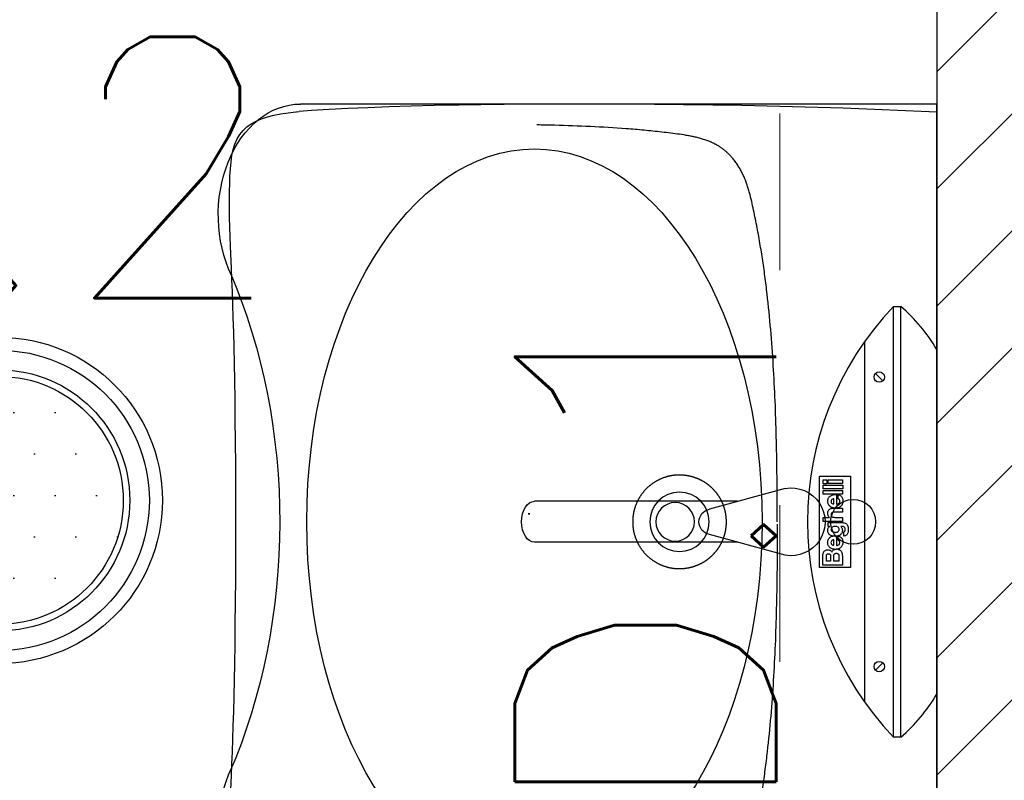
# Model space of a CAD drawing. Header units: millimetres. Extents: x 22250 to 51280, y -5012 to 7692.
# Tile 87 of 183: x 39670 to 39745, y 2681 to 2739. Entities that reach past the tile are written whole.
import ezdxf
from ezdxf.enums import TextEntityAlignment as Align

# ---------------------------------------------------------------- set-up
doc = ezdxf.new("R2010")
doc.units = ezdxf.units.MM
doc.linetypes.add('ACAD_ISO03W100', pattern=[30, 12, -18])
for name, color, linetype in [('_BI_LOGO', 140, 'Continuous'), ('_BI_OSW_OPIS', 140, 'Continuous'), ('_BI_OSW_OPRAWY', 140, 'Continuous'), ('E_podklad', 252, 'Continuous')]:
    doc.layers.add(name, color=color, linetype=linetype)
doc.layers.add('A_OPISY', color=40, linetype='Continuous', lineweight=9)
doc.styles.add('romans', font='romans.shx')

# ---------------------------------------------------------------- blocks, each defined once
blk = doc.blocks.new('umywalka NP')
for p, q in [((49.486, 65), (0, 65)), ((0, 65), (0, 0)), ((11.784, 35.1), (17.663, 33.485)), ((15.464, 34.089), (31.284, 34.089)), ((11.784, 29.9), (17.663, 31.515)), ((31.65, 31.872), (31.65, 31.875)), ((31.65, 31.875), (31.756, 31.875)), ((31.756, 31.872), (31.65, 31.872)), ((31.756, 31.875), (31.756, 31.872)), ((15.491, 30.9), (31.284, 30.9)), ((0, 0), (49.486, 0)), ((49.783, 0.604), (49.581, 0.584))]:
    blk.add_line(p, q)
blk.add_lwpolyline([(35.912, 64.947, 0.001984), (32.284, 64.99), (24.221, 64.999), (15.155, 64.895), (7.268, 64.683), (0, 64.365), (0, 32.5), (0, 0.635), (7.268, 0.318), (15.155, 0.106), (24.221, 0.002), (32.284, 0.01, 0.001984), (35.912, 0.054)], format="xyb")
for points in [[(35.913, 64.947), (37.168, 64.925), (39.079, 64.883), (40.873, 64.835), (42.593, 64.779), (44.233, 64.716), (45.786, 64.648), (47.248, 64.574), (48.616, 64.494), (49.581, 64.417)], [(49.783, 64.397), (49.581, 64.417)], [(49.783, 64.397), (49.849, 64.391), (50.442, 64.321), (51.005, 64.236), (51.539, 64.136), (52.039, 64.012), (52.503, 63.858), (52.926, 63.673), (53.305, 63.461), (53.638, 63.221), (53.929, 62.949), (54.184, 62.639), (54.403, 62.286), (54.58, 61.891), (54.711, 61.459), (54.804, 60.992), (54.872, 60.495), (54.923, 59.966), (54.958, 59.403), (54.981, 58.809), (54.996, 58.188), (55.001, 57.54), (54.998, 56.866), (54.986, 56.167), (54.967, 55.443), (54.941, 54.691), (54.909, 53.908), (54.838, 52.237), (54.802, 51.342), (54.767, 50.401), (54.733, 49.411), (54.7, 48.366), (54.669, 47.26), (54.639, 46.084), (54.611, 44.83), (54.585, 43.486), (54.562, 42.04), (54.542, 40.474), (54.525, 38.766), (54.512, 36.889), (54.504, 34.805), (54.501, 32.5), (54.504, 30.196), (54.512, 28.112), (54.525, 26.235), (54.542, 24.527), (54.562, 22.961), (54.585, 21.515), (54.611, 20.171), (54.639, 18.917), (54.669, 17.741), (54.7, 16.635), (54.733, 15.589), (54.767, 14.6), (54.802, 13.659), (54.838, 12.764), (54.909, 11.093), (54.941, 10.31), (54.967, 9.558), (54.986, 8.834), (54.998, 8.135), (55.001, 7.461), (54.996, 6.813), (54.981, 6.192), (54.958, 5.598), (54.923, 5.035), (54.872, 4.506), (54.804, 4.009), (54.711, 3.542), (54.58, 3.11), (54.403, 2.715), (54.184, 2.362), (53.929, 2.052), (53.638, 1.78), (53.305, 1.54), (52.926, 1.328), (52.503, 1.143), (52.039, 0.989), (51.539, 0.865), (51.005, 0.764), (50.442, 0.68), (49.849, 0.61), (49.783, 0.604)], [(12.401, 32.669), (12.402, 33.365), (12.404, 34.06), (12.405, 34.408), (12.407, 34.756), (12.409, 35.104), (12.412, 35.452), (12.415, 35.8), (12.418, 36.148), (12.422, 36.496), (12.427, 36.844), (12.431, 37.192), (12.437, 37.54), (12.443, 37.888), (12.449, 38.236), (12.456, 38.584), (12.464, 38.932), (12.472, 39.279), (12.481, 39.627), (12.49, 39.975), (12.5, 40.323), (12.511, 40.671), (12.523, 41.018), (12.535, 41.366), (12.548, 41.714), (12.562, 42.062), (12.577, 42.409), (12.592, 42.757), (12.609, 43.105), (12.626, 43.452), (12.644, 43.8), (12.663, 44.147), (12.683, 44.494), (12.704, 44.842), (12.726, 45.189), (12.749, 45.536), (12.772, 45.883), (12.797, 46.23), (12.823, 46.577), (12.85, 46.924), (12.878, 47.271), (12.907, 47.618), (12.938, 47.965), (12.969, 48.311), (13.002, 48.658), (13.036, 49.004), (13.071, 49.35), (13.108, 49.696), (13.145, 50.042), (13.185, 50.388), (13.205, 50.561), (13.225, 50.733), (13.246, 50.906), (13.267, 51.079), (13.289, 51.251), (13.311, 51.424), (13.333, 51.597), (13.356, 51.769), (13.379, 51.941), (13.403, 52.114), (13.427, 52.286), (13.451, 52.458), (13.476, 52.631), (13.501, 52.803), (13.527, 52.975), (13.553, 53.147), (13.579, 53.319), (13.606, 53.491), (13.633, 53.663), (13.661, 53.834), (13.689, 54.006), (13.717, 54.178), (13.746, 54.349), (13.776, 54.521), (13.806, 54.692), (13.836, 54.863), (13.867, 55.035), (13.898, 55.206), (13.93, 55.377), (13.962, 55.548), (13.995, 55.719), (14.028, 55.89), (14.062, 56.06), (14.096, 56.231), (14.131, 56.401), (14.166, 56.572), (14.201, 56.742), (14.237, 56.912), (14.274, 57.082), (14.311, 57.252), (14.349, 57.422), (14.388, 57.592), (14.428, 57.761), (14.448, 57.846), (14.469, 57.93), (14.49, 58.014), (14.512, 58.099), (14.534, 58.183), (14.557, 58.267), (14.58, 58.351), (14.604, 58.434), (14.628, 58.518), (14.654, 58.601), (14.679, 58.684), (14.706, 58.767), (14.733, 58.85), (14.761, 58.932), (14.79, 59.014), (14.82, 59.096), (14.85, 59.178), (14.881, 59.259), (14.914, 59.34), (14.947, 59.42), (14.981, 59.5), (15.016, 59.58), (15.053, 59.659), (15.09, 59.737), (15.128, 59.815), (15.168, 59.893), (15.208, 59.97), (15.25, 60.046), (15.293, 60.122), (15.337, 60.197), (15.382, 60.272), (15.428, 60.346), (15.475, 60.419), (15.524, 60.491), (15.573, 60.563), (15.624, 60.634), (15.675, 60.704), (15.728, 60.773), (15.782, 60.841), (15.837, 60.909), (15.893, 60.975), (15.922, 61.008), (15.95, 61.041), (15.979, 61.074), (16.008, 61.106), (16.038, 61.138), (16.068, 61.17), (16.098, 61.201), (16.128, 61.232), (16.159, 61.263), (16.19, 61.294), (16.221, 61.324), (16.252, 61.354), (16.284, 61.384), (16.316, 61.414), (16.348, 61.443), (16.381, 61.472), (16.413, 61.5), (16.446, 61.529), (16.48, 61.556), (16.513, 61.584), (16.547, 61.611), (16.582, 61.638), (16.616, 61.665), (16.651, 61.691), (16.686, 61.717), (16.721, 61.743), (16.756, 61.768), (16.792, 61.793), (16.828, 61.817), (16.864, 61.841), (16.901, 61.865), (16.938, 61.888), (16.975, 61.911), (17.012, 61.933), (17.049, 61.956), (17.087, 61.977), (17.125, 61.999), (17.163, 62.02), (17.201, 62.041), (17.24, 62.061), (17.278, 62.081), (17.317, 62.1), (17.356, 62.12), (17.395, 62.139), (17.435, 62.157), (17.474, 62.175), (17.514, 62.193), (17.554, 62.211), (17.594, 62.228), (17.634, 62.245), (17.714, 62.278), (17.795, 62.309), (17.877, 62.34), (17.959, 62.369), (18.041, 62.397), (18.124, 62.424), (18.207, 62.449), (18.291, 62.474), (18.374, 62.498), (18.458, 62.521), (18.543, 62.543), (18.627, 62.564), (18.712, 62.584), (18.797, 62.603), (18.882, 62.622), (18.967, 62.64), (19.052, 62.657), (19.137, 62.674), (19.223, 62.69), (19.309, 62.705), (19.394, 62.72), (19.48, 62.735), (19.566, 62.749), (19.652, 62.762), (19.824, 62.788), (19.996, 62.813), (20.168, 62.837), (20.341, 62.86), (20.513, 62.883), (20.686, 62.905), (20.859, 62.926), (21.031, 62.947), (21.204, 62.968), (21.377, 62.988), (21.55, 63.008), (21.723, 63.027), (21.896, 63.045), (22.069, 63.063), (22.242, 63.081), (22.415, 63.098), (22.588, 63.115), (22.761, 63.131), (22.935, 63.147), (23.108, 63.162), (23.281, 63.178), (23.455, 63.192), (23.628, 63.207), (23.801, 63.22), (23.975, 63.234), (24.148, 63.247), (24.495, 63.272), (24.843, 63.296), (25.19, 63.319), (25.537, 63.341), (25.885, 63.361), (26.232, 63.38), (26.579, 63.398), (26.927, 63.415), (27.275, 63.432), (27.622, 63.447), (27.97, 63.461), (28.318, 63.475), (28.665, 63.487), (29.013, 63.498), (29.361, 63.509), (29.709, 63.518), (30.057, 63.526), (30.231, 63.53), (30.405, 63.533), (30.752, 63.538), (30.926, 63.541), (31.013, 63.542), (31.1, 63.542)], [(12.401, 32.499), (12.402, 31.803), (12.404, 31.107), (12.405, 30.759), (12.407, 30.411), (12.409, 30.063), (12.412, 29.715), (12.415, 29.367), (12.418, 29.02), (12.422, 28.672), (12.427, 28.324), (12.431, 27.976), (12.437, 27.628), (12.443, 27.28), (12.449, 26.932), (12.456, 26.584), (12.464, 26.236), (12.472, 25.888), (12.481, 25.54), (12.49, 25.193), (12.5, 24.845), (12.511, 24.497), (12.523, 24.149), (12.535, 23.801), (12.548, 23.454), (12.562, 23.106), (12.577, 22.758), (12.592, 22.411), (12.609, 22.063), (12.626, 21.716), (12.644, 21.368), (12.663, 21.021), (12.683, 20.673), (12.704, 20.326), (12.726, 19.979), (12.749, 19.631), (12.772, 19.284), (12.797, 18.937), (12.823, 18.59), (12.85, 18.243), (12.878, 17.896), (12.907, 17.55), (12.938, 17.203), (12.969, 16.857), (13.002, 16.51), (13.036, 16.164), (13.071, 15.818), (13.108, 15.472), (13.145, 15.126), (13.185, 14.78), (13.205, 14.607), (13.225, 14.434), (13.246, 14.262), (13.267, 14.089), (13.289, 13.916), (13.311, 13.744), (13.333, 13.571), (13.356, 13.399), (13.379, 13.226), (13.403, 13.054), (13.427, 12.882), (13.451, 12.709), (13.476, 12.537), (13.501, 12.365), (13.527, 12.193), (13.553, 12.021), (13.579, 11.849), (13.606, 11.677), (13.633, 11.505), (13.661, 11.333), (13.689, 11.162), (13.717, 10.99), (13.746, 10.818), (13.776, 10.647), (13.806, 10.476), (13.836, 10.304), (13.867, 10.133), (13.898, 9.962), (13.93, 9.791), (13.962, 9.62), (13.995, 9.449), (14.028, 9.278), (14.062, 9.108), (14.096, 8.937), (14.131, 8.766), (14.166, 8.596), (14.201, 8.426), (14.237, 8.255), (14.274, 8.085), (14.311, 7.915), (14.349, 7.746), (14.388, 7.576), (14.428, 7.407), (14.448, 7.322), (14.469, 7.238), (14.49, 7.153), (14.512, 7.069), (14.534, 6.985), (14.557, 6.901), (14.58, 6.817), (14.604, 6.733), (14.628, 6.65), (14.654, 6.567), (14.679, 6.483), (14.706, 6.401), (14.733, 6.318), (14.761, 6.235), (14.79, 6.153), (14.82, 6.071), (14.85, 5.99), (14.881, 5.909), (14.914, 5.828), (14.947, 5.748), (14.981, 5.668), (15.016, 5.588), (15.053, 5.509), (15.09, 5.43), (15.128, 5.352), (15.168, 5.275), (15.208, 5.198), (15.25, 5.121), (15.293, 5.046), (15.337, 4.97), (15.382, 4.896), (15.428, 4.822), (15.475, 4.749), (15.524, 4.677), (15.573, 4.605), (15.624, 4.534), (15.675, 4.464), (15.728, 4.395), (15.782, 4.326), (15.837, 4.259), (15.893, 4.192), (15.922, 4.159), (15.95, 4.127), (15.979, 4.094), (16.008, 4.062), (16.038, 4.03), (16.068, 3.998), (16.098, 3.967), (16.128, 3.936), (16.159, 3.905), (16.19, 3.874), (16.221, 3.844), (16.252, 3.814), (16.284, 3.784), (16.316, 3.754), (16.348, 3.725), (16.381, 3.696), (16.413, 3.668), (16.446, 3.639), (16.48, 3.611), (16.513, 3.584), (16.547, 3.556), (16.582, 3.529), (16.616, 3.503), (16.651, 3.477), (16.686, 3.451), (16.721, 3.425), (16.756, 3.4), (16.792, 3.375), (16.828, 3.351), (16.864, 3.327), (16.901, 3.303), (16.938, 3.28), (16.975, 3.257), (17.012, 3.234), (17.049, 3.212), (17.087, 3.19), (17.125, 3.169), (17.163, 3.148), (17.201, 3.127), (17.24, 3.107), (17.278, 3.087), (17.317, 3.067), (17.356, 3.048), (17.395, 3.029), (17.435, 3.011), (17.474, 2.992), (17.514, 2.974), (17.554, 2.957), (17.594, 2.94), (17.634, 2.923), (17.714, 2.89), (17.795, 2.858), (17.877, 2.828), (17.959, 2.799), (18.041, 2.771), (18.124, 2.744), (18.207, 2.718), (18.291, 2.694), (18.374, 2.67), (18.458, 2.647), (18.543, 2.625), (18.627, 2.604), (18.712, 2.584), (18.797, 2.564), (18.882, 2.546), (18.967, 2.528), (19.052, 2.511), (19.137, 2.494), (19.223, 2.478), (19.309, 2.463), (19.394, 2.448), (19.48, 2.433), (19.566, 2.419), (19.652, 2.406), (19.824, 2.379), (19.996, 2.354), (20.168, 2.331), (20.341, 2.307), (20.513, 2.285), (20.686, 2.263), (20.859, 2.241), (21.031, 2.22), (21.204, 2.2), (21.377, 2.18), (21.55, 2.16), (21.723, 2.141), (21.896, 2.123), (22.069, 2.105), (22.242, 2.087), (22.415, 2.07), (22.588, 2.053), (22.761, 2.037), (22.935, 2.021), (23.108, 2.005), (23.281, 1.99), (23.455, 1.976), (23.628, 1.961), (23.801, 1.947), (23.975, 1.934), (24.148, 1.921), (24.495, 1.895), (24.843, 1.871), (25.19, 1.849), (25.537, 1.827), (25.885, 1.807), (26.232, 1.788), (26.579, 1.77), (26.927, 1.752), (27.275, 1.736), (27.622, 1.721), (27.97, 1.707), (28.318, 1.693), (28.665, 1.681), (29.013, 1.669), (29.361, 1.659), (29.709, 1.65), (30.057, 1.641), (30.231, 1.638), (30.405, 1.635), (30.752, 1.629), (30.926, 1.627), (31.013, 1.626), (31.1, 1.625)], [(35.913, 0.054), (37.168, 0.076), (39.079, 0.118), (40.873, 0.166), (42.593, 0.222), (44.233, 0.285), (45.786, 0.353), (47.248, 0.427), (48.616, 0.507), (49.581, 0.584)]]:
    blk.add_lwpolyline(points)
blk.add_lwpolyline([(20.919, 36.025), (20.893, 36.031), (20.868, 36.038), (20.843, 36.044), (20.818, 36.05), (20.792, 36.056), (20.767, 36.061), (20.742, 36.067), (20.716, 36.072), (20.691, 36.077), (20.665, 36.082), (20.64, 36.087), (20.614, 36.091), (20.588, 36.095), (20.563, 36.099), (20.537, 36.103), (20.511, 36.107), (20.486, 36.111), (20.46, 36.114), (20.434, 36.117), (20.408, 36.12), (20.382, 36.123), (20.357, 36.126), (20.331, 36.128), (20.305, 36.13), (20.279, 36.133), (20.253, 36.134), (20.227, 36.136), (20.201, 36.138), (20.175, 36.139), (20.149, 36.14), (20.123, 36.141), (20.097, 36.142), (20.071, 36.142), (20.045, 36.142), (20.019, 36.143), (19.993, 36.143), (19.967, 36.142), (19.941, 36.142), (19.915, 36.141), (19.889, 36.14), (19.863, 36.139), (19.837, 36.138), (19.811, 36.137), (19.785, 36.135), (19.759, 36.134), (19.733, 36.132), (19.707, 36.129), (19.681, 36.127), (19.656, 36.125), (19.63, 36.122), (19.604, 36.119), (19.578, 36.116), (19.552, 36.113), (19.526, 36.11), (19.501, 36.106), (19.475, 36.102), (19.449, 36.098), (19.423, 36.094), (19.398, 36.09), (19.372, 36.085), (19.346, 36.081), (19.321, 36.076), (19.295, 36.071), (19.27, 36.066), (19.244, 36.06), (19.219, 36.055), (19.194, 36.049), (19.168, 36.043), (19.143, 36.037), (19.118, 36.031), (19.093, 36.025), (19.068, 36.018), (19.042, 36.012), (19.017, 36.005), (18.992, 35.998), (18.967, 35.99), (18.943, 35.983), (18.918, 35.975), (18.893, 35.968), (18.868, 35.96), (18.844, 35.952), (18.819, 35.943), (18.794, 35.935), (18.77, 35.926), (18.745, 35.918), (18.721, 35.909), (18.697, 35.9), (18.672, 35.89), (18.648, 35.881), (18.624, 35.871), (18.6, 35.862), (18.576, 35.852), (18.552, 35.841), (18.528, 35.831), (18.504, 35.821), (18.481, 35.81), (18.457, 35.799), (18.433, 35.788), (18.41, 35.777), (18.387, 35.766), (18.363, 35.754), (18.34, 35.743), (18.317, 35.731), (18.294, 35.719), (18.271, 35.707), (18.248, 35.695), (18.225, 35.682), (18.203, 35.669), (18.18, 35.657), (18.157, 35.644), (18.135, 35.631), (18.113, 35.617), (18.09, 35.604), (18.068, 35.59), (18.046, 35.577), (18.024, 35.563), (18.002, 35.549), (17.981, 35.534), (17.959, 35.52), (17.938, 35.505), (17.916, 35.491), (17.895, 35.476), (17.874, 35.461), (17.853, 35.446), (17.832, 35.43), (17.811, 35.415), (17.79, 35.399), (17.769, 35.384), (17.749, 35.368), (17.728, 35.352), (17.708, 35.335), (17.688, 35.319), (17.668, 35.303), (17.648, 35.286), (17.628, 35.269), (17.608, 35.252), (17.588, 35.235), (17.569, 35.218), (17.549, 35.2), (17.53, 35.183), (17.511, 35.165), (17.492, 35.148), (17.473, 35.13), (17.454, 35.112), (17.436, 35.093), (17.417, 35.075), (17.399, 35.057), (17.381, 35.038), (17.363, 35.019), (17.345, 35.001), (17.327, 34.982), (17.309, 34.962), (17.292, 34.943), (17.274, 34.924), (17.257, 34.904), (17.24, 34.885), (17.223, 34.865), (17.206, 34.845), (17.189, 34.825), (17.173, 34.805), (17.156, 34.785), (17.14, 34.765), (17.124, 34.744), (17.108, 34.724), (17.092, 34.703), (17.076, 34.682), (17.061, 34.661), (17.045, 34.64), (17.03, 34.619), (17.015, 34.598), (17, 34.577), (16.985, 34.555), (16.971, 34.534), (16.956, 34.512), (16.942, 34.49), (16.928, 34.469), (16.914, 34.447), (16.9, 34.425), (16.886, 34.402), (16.873, 34.38), (16.859, 34.358), (16.846, 34.335), (16.833, 34.313), (16.82, 34.29), (16.808, 34.268), (16.795, 34.245), (16.783, 34.222), (16.771, 34.199), (16.759, 34.176), (16.747, 34.153), (16.735, 34.13), (16.723, 34.106), (16.712, 34.083), (16.701, 34.059), (16.69, 34.036), (16.679, 34.012), (16.668, 33.989), (16.658, 33.965), (16.647, 33.941), (16.637, 33.917), (16.627, 33.893), (16.617, 33.869), (16.608, 33.845), (16.598, 33.821), (16.589, 33.797), (16.58, 33.772), (16.571, 33.748), (16.562, 33.723), (16.553, 33.699), (16.545, 33.674), (16.537, 33.65), (16.529, 33.625), (16.521, 33.6), (16.513, 33.576), (16.505, 33.551), (16.498, 33.526), (16.491, 33.501), (16.484, 33.476), (16.477, 33.451), (16.47, 33.426), (16.464, 33.4), (16.458, 33.375), (16.451, 33.35), (16.446, 33.325), (16.44, 33.299), (16.434, 33.274), (16.429, 33.249), (16.424, 33.223), (16.419, 33.198), (16.414, 33.172), (16.409, 33.147), (16.405, 33.121), (16.4, 33.095), (16.396, 33.07), (16.392, 33.044), (16.388, 33.018), (16.385, 32.993), (16.381, 32.967), (16.378, 32.941), (16.375, 32.915), (16.372, 32.889), (16.37, 32.864), (16.367, 32.838), (16.365, 32.812), (16.363, 32.786), (16.361, 32.76), (16.359, 32.734), (16.358, 32.708), (16.356, 32.682), (16.355, 32.656), (16.354, 32.63), (16.353, 32.604), (16.353, 32.578), (16.352, 32.552), (16.352, 32.526), (16.352, 32.5), (16.352, 32.474), (16.352, 32.449), (16.353, 32.423), (16.353, 32.397), (16.354, 32.371), (16.355, 32.345), (16.356, 32.319), (16.358, 32.293), (16.359, 32.267), (16.361, 32.241), (16.363, 32.215), (16.365, 32.189), (16.367, 32.163), (16.37, 32.137), (16.372, 32.112), (16.375, 32.086), (16.378, 32.06), (16.381, 32.034), (16.385, 32.008), (16.388, 31.983), (16.392, 31.957), (16.396, 31.931), (16.4, 31.906), (16.405, 31.88), (16.409, 31.854), (16.414, 31.829), (16.419, 31.803), (16.424, 31.778), (16.429, 31.752), (16.434, 31.727), (16.44, 31.702), (16.446, 31.676), (16.451, 31.651), (16.458, 31.626), (16.464, 31.6), (16.47, 31.575), (16.477, 31.55), (16.484, 31.525), (16.491, 31.5), (16.498, 31.475), (16.505, 31.45), (16.513, 31.425), (16.521, 31.401), (16.529, 31.376), (16.537, 31.351), (16.545, 31.327), (16.553, 31.302), (16.562, 31.277), (16.571, 31.253), (16.58, 31.229), (16.589, 31.204), (16.598, 31.18), (16.608, 31.156), (16.617, 31.132), (16.627, 31.108), (16.637, 31.084), (16.647, 31.06), (16.658, 31.036), (16.668, 31.012), (16.679, 30.989), (16.69, 30.965), (16.701, 30.941), (16.712, 30.918), (16.723, 30.895), (16.735, 30.871), (16.747, 30.848), (16.759, 30.825), (16.771, 30.802), (16.783, 30.779), (16.795, 30.756), (16.808, 30.733), (16.82, 30.711), (16.833, 30.688), (16.846, 30.666), (16.859, 30.643), (16.873, 30.621), (16.886, 30.599), (16.9, 30.576), (16.914, 30.554), (16.928, 30.532), (16.942, 30.511), (16.956, 30.489), (16.971, 30.467), (16.985, 30.446), (17, 30.424), (17.015, 30.403), (17.03, 30.382), (17.045, 30.361), (17.061, 30.34), (17.076, 30.319), (17.092, 30.298), (17.108, 30.277), (17.124, 30.257), (17.14, 30.236), (17.156, 30.216), (17.173, 30.196), (17.189, 30.176), (17.206, 30.156), (17.223, 30.136), (17.24, 30.116), (17.257, 30.096), (17.274, 30.077), (17.292, 30.058), (17.309, 30.038), (17.327, 30.019), (17.345, 30), (17.363, 29.982), (17.381, 29.963), (17.399, 29.944), (17.417, 29.926), (17.436, 29.907), (17.454, 29.889), (17.473, 29.871), (17.492, 29.853), (17.511, 29.836), (17.53, 29.818), (17.549, 29.8), (17.569, 29.783), (17.588, 29.766), (17.608, 29.749), (17.628, 29.732), (17.648, 29.715), (17.668, 29.698), (17.688, 29.682), (17.708, 29.666), (17.728, 29.649), (17.749, 29.633), (17.769, 29.617), (17.79, 29.602), (17.811, 29.586), (17.832, 29.571), (17.853, 29.555), (17.874, 29.54), (17.895, 29.525), (17.916, 29.51), (17.938, 29.496), (17.959, 29.481), (17.981, 29.467), (18.002, 29.452), (18.024, 29.438), (18.046, 29.424), (18.068, 29.411), (18.09, 29.397), (18.113, 29.384), (18.135, 29.37), (18.157, 29.357), (18.18, 29.344), (18.203, 29.331), (18.225, 29.319), (18.248, 29.306), (18.271, 29.294), (18.294, 29.282), (18.317, 29.27), (18.34, 29.258), (18.363, 29.247), (18.387, 29.235), (18.41, 29.224), (18.433, 29.213), (18.457, 29.202), (18.481, 29.191), (18.504, 29.18), (18.528, 29.17), (18.552, 29.159), (18.576, 29.149), (18.6, 29.139), (18.624, 29.13), (18.648, 29.12), (18.672, 29.111), (18.697, 29.101), (18.721, 29.092), (18.745, 29.083), (18.77, 29.075), (18.794, 29.066), (18.819, 29.058), (18.844, 29.049), (18.868, 29.041), (18.893, 29.033), (18.918, 29.026), (18.943, 29.018), (18.967, 29.011), (18.992, 29.003), (19.017, 28.996), (19.042, 28.989), (19.068, 28.983), (19.093, 28.976), (19.118, 28.97), (19.143, 28.964), (19.168, 28.958), (19.194, 28.952), (19.219, 28.946), (19.244, 28.94), (19.27, 28.935), (19.295, 28.93), (19.321, 28.925), (19.346, 28.92), (19.372, 28.916), (19.398, 28.911), (19.423, 28.907), (19.449, 28.903), (19.475, 28.899), (19.501, 28.895), (19.526, 28.891), (19.552, 28.888), (19.578, 28.885), (19.604, 28.882), (19.63, 28.879), (19.656, 28.876), (19.681, 28.874), (19.707, 28.871), (19.733, 28.869), (19.759, 28.867), (19.785, 28.866), (19.811, 28.864), (19.837, 28.863), (19.863, 28.862), (19.889, 28.861), (19.915, 28.86), (19.941, 28.859), (19.967, 28.859), (19.993, 28.858), (20.019, 28.858), (20.045, 28.858), (20.071, 28.859), (20.097, 28.859), (20.123, 28.86), (20.149, 28.861), (20.175, 28.862), (20.201, 28.863), (20.227, 28.865), (20.253, 28.867), (20.279, 28.868), (20.305, 28.87), (20.331, 28.873), (20.357, 28.875), (20.382, 28.878), (20.408, 28.881), (20.434, 28.884), (20.46, 28.887), (20.486, 28.89), (20.511, 28.894), (20.537, 28.897), (20.563, 28.901), (20.588, 28.906), (20.614, 28.91), (20.64, 28.914), (20.665, 28.919), (20.691, 28.924), (20.716, 28.929), (20.742, 28.934), (20.767, 28.94), (20.792, 28.945), (20.818, 28.951), (20.843, 28.957), (20.868, 28.963), (20.893, 28.97), (20.919, 28.976), (20.955, 28.986), (20.991, 28.996), (21.027, 29.006), (21.062, 29.017), (21.098, 29.028), (21.134, 29.04), (21.169, 29.051), (21.205, 29.064), (21.24, 29.076), (21.275, 29.089), (21.31, 29.103), (21.345, 29.116), (21.38, 29.13), (21.414, 29.145), (21.449, 29.159), (21.483, 29.174), (21.517, 29.19), (21.551, 29.206), (21.585, 29.222), (21.619, 29.238), (21.652, 29.255), (21.685, 29.272), (21.718, 29.29), (21.751, 29.308), (21.784, 29.326), (21.817, 29.344), (21.849, 29.363), (21.881, 29.382), (21.913, 29.402), (21.945, 29.422), (21.976, 29.442), (22.008, 29.462), (22.039, 29.483), (22.07, 29.504), (22.101, 29.525), (22.131, 29.547), (22.161, 29.569), (22.191, 29.592), (22.221, 29.614), (22.251, 29.637), (22.28, 29.661), (22.309, 29.684), (22.338, 29.708), (22.367, 29.732), (22.395, 29.757), (22.423, 29.781), (22.451, 29.806), (22.479, 29.832), (22.506, 29.857), (22.533, 29.883), (22.56, 29.909), (22.586, 29.936), (22.613, 29.962), (22.639, 29.989), (22.664, 30.017), (22.69, 30.044), (22.715, 30.072), (22.74, 30.1), (22.764, 30.128), (22.788, 30.157), (22.812, 30.185), (22.836, 30.214), (22.859, 30.244), (22.883, 30.273), (22.905, 30.303), (22.928, 30.333), (22.95, 30.363), (22.972, 30.393), (22.993, 30.424), (23.015, 30.455), (23.035, 30.486), (23.056, 30.517), (23.076, 30.549), (23.096, 30.581), (23.116, 30.612), (23.135, 30.645), (23.154, 30.677), (23.173, 30.709), (23.191, 30.742), (23.209, 30.775), (23.226, 30.808), (23.244, 30.841), (23.26, 30.875), (23.277, 30.908), (23.293, 30.942), (23.309, 30.976), (23.325, 31.01), (23.34, 31.044), (23.354, 31.079), (23.369, 31.113), (23.383, 31.148), (23.397, 31.183), (23.41, 31.218), (23.423, 31.253), (23.436, 31.288), (23.448, 31.324), (23.46, 31.359), (23.471, 31.395), (23.482, 31.43), (23.493, 31.466), (23.504, 31.502), (23.514, 31.538), (23.523, 31.574), (23.533, 31.611), (23.542, 31.647), (23.55, 31.684), (23.558, 31.72), (23.566, 31.757), (23.573, 31.793), (23.581, 31.83), (23.587, 31.867), (23.593, 31.904), (23.599, 31.941), (23.605, 31.978), (23.61, 32.015), (23.615, 32.052), (23.619, 32.09), (23.623, 32.127), (23.627, 32.164), (23.63, 32.201), (23.633, 32.239), (23.635, 32.276), (23.638, 32.313), (23.639, 32.351), (23.641, 32.388), (23.642, 32.426), (23.642, 32.463), (23.642, 32.5), (23.642, 32.538), (23.642, 32.575), (23.641, 32.613), (23.639, 32.65), (23.638, 32.687), (23.635, 32.725), (23.633, 32.762), (23.63, 32.8), (23.627, 32.837), (23.623, 32.874), (23.619, 32.911), (23.615, 32.949), (23.61, 32.986), (23.605, 33.023), (23.599, 33.06), (23.593, 33.097), (23.587, 33.134), (23.581, 33.171), (23.573, 33.207), (23.566, 33.244), (23.558, 33.281), (23.55, 33.317), (23.542, 33.354), (23.533, 33.39), (23.523, 33.426), (23.514, 33.463), (23.504, 33.499), (23.493, 33.535), (23.482, 33.57), (23.471, 33.606), (23.46, 33.642), (23.448, 33.677), (23.436, 33.713), (23.423, 33.748), (23.41, 33.783), (23.397, 33.818), (23.383, 33.853), (23.369, 33.888), (23.354, 33.922), (23.34, 33.957), (23.325, 33.991), (23.309, 34.025), (23.293, 34.059), (23.277, 34.093), (23.26, 34.126), (23.244, 34.16), (23.226, 34.193), (23.209, 34.226), (23.191, 34.259), (23.173, 34.292), (23.154, 34.324), (23.135, 34.356), (23.116, 34.388), (23.096, 34.42), (23.076, 34.452), (23.056, 34.484), (23.035, 34.515), (23.015, 34.546), (22.993, 34.577), (22.972, 34.607), (22.95, 34.638), (22.928, 34.668), (22.905, 34.698), (22.883, 34.728), (22.859, 34.757), (22.836, 34.786), (22.812, 34.815), (22.788, 34.844), (22.764, 34.873), (22.74, 34.901), (22.715, 34.929), (22.69, 34.957), (22.664, 34.984), (22.639, 35.011), (22.613, 35.038), (22.586, 35.065), (22.56, 35.092), (22.533, 35.118), (22.506, 35.144), (22.479, 35.169), (22.451, 35.195), (22.423, 35.22), (22.395, 35.244), (22.367, 35.269), (22.338, 35.293), (22.309, 35.317), (22.28, 35.34), (22.251, 35.364), (22.221, 35.387), (22.191, 35.409), (22.161, 35.432), (22.131, 35.454), (22.101, 35.475), (22.07, 35.497), (22.039, 35.518), (22.008, 35.539), (21.976, 35.559), (21.945, 35.579), (21.913, 35.599), (21.881, 35.619), (21.849, 35.638), (21.817, 35.657), (21.784, 35.675), (21.751, 35.693), (21.718, 35.711), (21.685, 35.729), (21.652, 35.746), (21.619, 35.763), (21.585, 35.779), (21.551, 35.795), (21.517, 35.811), (21.483, 35.826), (21.449, 35.842), (21.414, 35.856), (21.38, 35.871), (21.345, 35.885), (21.31, 35.898), (21.275, 35.912), (21.24, 35.925), (21.205, 35.937), (21.169, 35.949), (21.134, 35.961), (21.098, 35.973), (21.062, 35.984), (21.027, 35.995), (20.991, 36.005), (20.955, 36.015)], close=True)
blk.add_lwpolyline([(22.3, 32.5, 1), (17.7, 32.5, 1)], format="xyb", close=True)
blk.add_circle((6.5, 32.5), 1.75)
at = {"extrusion": (0, 0, -1)}
for centre, major_axis, ratio, start_param, end_param in [((49.486, 56.377), (0, -8.623), 0.740076, 3.141593, 5.289261), ((79.759, 32.5), (0, -38.742), 0.740076, 1.046808, 2.098245), ((11.324, 32.5), (1.867, -1.867), 1, 0.610407, 4.101981), ((20.334, 32.5), (-1.061, -1.061), 1, -0.785398, 5.497787), ((31.284, 32.495), (0, -1.595), 0.623935, 3.141593, 6.283185), ((17.483, 32.5), (0.708, -0.708), 1, 4.107708, 6.887866), ((49.486, 8.623), (0, -8.623), 0.740076, 4.135517, 6.283185)]:
    blk.add_ellipse(centre, major_axis=major_axis, ratio=ratio, start_param=start_param, end_param=end_param, dxfattribs=at)
at = {"ltscale": 3}
blk.add_ellipse((31.284, 32.495), major_axis=(0, -29.004), ratio=0.610345, dxfattribs=at)
blk = doc.blocks.new('umywalka dla niepełnosprawnych')
at = {"xscale": 0.9847469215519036, "yscale": 0.9847469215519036, "zscale": 0.9847469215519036, "rotation": 180.0001418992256}
blk.add_blockref('umywalka NP', (0, 32.004), dxfattribs=at)
blk = doc.blocks.new('ROZBIÓRKI_DOM')
at = {"layer": 'A_OPISY', "color": 22, "linetype": 'ACAD_ISO03W100', "true_color": 0xe22908}
blk.add_line((19390.154, 8497.887), (19390.154, 8227.887), dxfattribs=at)
blk = doc.blocks.new('BI_LOGO')
at = {"layer": '_BI_LOGO', "linetype": 'Continuous'}
for p, q in [((0, 2.156), (6.369, 2.156)), ((0, 0), (0, 2.156)), ((6.369, 2.156), (6.369, 0)), ((0.17, 0.567), (0.17, 1.928)), ((0.17, 1.928), (0.749, 1.928)), ((0.451, 1.673), (0.817, 1.673)), ((0.451, 1.394), (0.451, 1.673)), ((0.817, 1.394), (0.451, 1.394)), ((0.749, 1.928), (0.797, 1.927)), ((0.797, 1.927), (0.842, 1.925)), ((0.817, 1.673), (0.849, 1.67)), ((0.85, 1.396), (0.817, 1.394)), ((0.842, 1.925), (0.886, 1.921)), ((0.849, 1.67), (0.877, 1.662)), ((0.878, 1.404), (0.85, 1.396)), ((0.877, 1.662), (0.902, 1.649)), ((0.903, 1.416), (0.878, 1.404)), ((0.886, 1.921), (0.927, 1.915)), ((0.902, 1.649), (0.922, 1.633)), ((0.923, 1.432), (0.903, 1.416)), ((0.922, 1.633), (0.938, 1.614)), ((0.94, 1.451), (0.923, 1.432)), ((0.927, 1.915), (0.966, 1.907)), ((0.938, 1.614), (0.951, 1.592)), ((0.952, 1.473), (0.94, 1.451)), ((0.951, 1.592), (0.959, 1.569)), ((0.96, 1.496), (0.952, 1.473)), ((0.959, 1.569), (0.963, 1.545)), ((0.964, 1.52), (0.96, 1.496)), ((0.963, 1.545), (0.964, 1.52)), ((0.966, 1.907), (1.004, 1.898)), ((1.004, 1.898), (1.056, 1.879)), ((1.056, 1.879), (1.102, 1.855)), ((1.102, 1.855), (1.142, 1.826)), ((1.142, 1.826), (1.175, 1.792)), ((1.181, 1.391), (1.159, 1.361)), ((1.175, 1.792), (1.198, 1.759)), ((1.2, 1.426), (1.181, 1.391)), ((1.198, 1.759), (1.216, 1.721)), ((1.217, 1.463), (1.2, 1.426)), ((1.216, 1.721), (1.229, 1.68)), ((1.229, 1.501), (1.217, 1.463)), ((1.229, 1.68), (1.237, 1.635)), ((1.237, 1.542), (1.229, 1.501)), ((1.237, 1.635), (1.239, 1.586)), ((1.239, 1.586), (1.237, 1.542)), ((1.345, 1.366), (1.373, 1.407)), ((1.373, 1.407), (1.404, 1.445)), ((1.404, 1.445), (1.44, 1.48)), ((1.44, 1.48), (1.478, 1.511)), ((1.478, 1.511), (1.517, 1.536)), ((1.517, 1.536), (1.559, 1.556)), ((1.559, 1.556), (1.603, 1.572)), ((1.603, 1.572), (1.649, 1.583)), ((1.649, 1.583), (1.698, 1.59)), ((1.698, 1.59), (1.75, 1.593)), ((1.75, 1.593), (1.799, 1.59)), ((1.799, 1.59), (1.846, 1.583)), ((1.846, 1.583), (1.89, 1.572)), ((1.89, 1.572), (1.932, 1.557)), ((1.932, 1.557), (1.973, 1.537)), ((1.973, 1.537), (2.012, 1.513)), ((2.012, 1.513), (2.048, 1.486)), ((2.048, 1.486), (2.079, 1.455)), ((2.079, 1.455), (2.107, 1.42)), ((2.107, 1.42), (2.132, 1.381)), ((2.132, 1.381), (2.155, 1.338)), ((2.235, 1.365), (2.257, 1.408)), ((2.257, 1.408), (2.283, 1.447)), ((2.283, 1.447), (2.312, 1.483)), ((2.312, 1.483), (2.346, 1.514)), ((2.346, 1.514), (2.384, 1.54)), ((2.384, 1.54), (2.427, 1.56)), ((2.427, 1.56), (2.474, 1.574)), ((2.474, 1.574), (2.525, 1.582)), ((2.525, 1.582), (2.579, 1.584)), ((2.579, 1.584), (2.636, 1.583)), ((2.636, 1.583), (2.697, 1.574)), ((2.697, 1.574), (2.751, 1.553)), ((2.751, 1.553), (2.793, 1.523)), ((2.793, 1.523), (2.827, 1.488)), ((2.827, 1.488), (2.858, 1.443)), ((2.858, 1.443), (2.861, 1.559)), ((2.861, 1.559), (3.132, 1.559)), ((3.132, 1.559), (3.132, 0.72)), ((3.217, 0.551), (3.217, 1.905)), ((3.217, 1.905), (3.497, 1.905)), ((3.497, 1.905), (3.497, 1.461)), ((3.497, 1.461), (3.512, 1.488)), ((3.512, 1.488), (3.536, 1.512)), ((3.536, 1.512), (3.568, 1.532)), ((3.568, 1.532), (3.604, 1.55)), ((3.604, 1.55), (3.645, 1.564)), ((3.645, 1.564), (3.687, 1.575)), ((3.687, 1.575), (3.729, 1.583)), ((3.729, 1.583), (3.769, 1.588)), ((3.769, 1.588), (3.806, 1.589)), ((3.806, 1.589), (3.857, 1.585)), ((3.857, 1.585), (3.898, 1.572)), ((3.898, 1.572), (3.937, 1.555)), ((3.937, 1.555), (3.975, 1.537)), ((3.975, 1.537), (4.012, 1.513)), ((4.012, 1.513), (4.045, 1.481)), ((4.045, 1.481), (4.071, 1.446)), ((4.071, 1.446), (4.093, 1.406)), ((4.093, 1.406), (4.11, 1.358)), ((4.217, 1.36), (4.245, 1.401)), ((4.245, 1.401), (4.276, 1.439)), ((4.276, 1.439), (4.312, 1.474)), ((4.312, 1.474), (4.35, 1.505)), ((4.35, 1.505), (4.39, 1.53)), ((4.39, 1.53), (4.431, 1.55)), ((4.431, 1.55), (4.475, 1.566)), ((4.475, 1.566), (4.521, 1.578)), ((4.521, 1.578), (4.57, 1.584)), ((4.57, 1.584), (4.622, 1.587)), ((4.622, 1.587), (4.671, 1.584)), ((4.671, 1.584), (4.718, 1.578)), ((4.718, 1.578), (4.762, 1.566)), ((4.762, 1.566), (4.805, 1.551)), ((4.805, 1.551), (4.845, 1.531)), ((4.845, 1.531), (4.884, 1.508)), ((4.884, 1.508), (4.92, 1.48)), ((4.92, 1.48), (4.951, 1.449)), ((4.951, 1.449), (4.979, 1.414)), ((4.979, 1.414), (5.004, 1.375)), ((5.004, 1.375), (5.027, 1.332)), ((5.104, 0.551), (5.104, 1.91)), ((5.104, 1.91), (5.373, 1.91)), ((5.373, 1.91), (5.373, 0.551)), ((5.471, 0.545), (5.471, 1.904)), ((5.471, 1.904), (5.74, 1.904)), ((5.74, 1.904), (5.74, 0.545)), ((5.838, 1.653), (5.838, 1.911)), ((5.838, 1.911), (6.112, 1.911)), ((6.112, 1.653), (5.838, 1.653)), ((5.844, 0.552), (5.844, 1.552)), ((5.844, 1.552), (6.113, 1.552)), ((6.112, 1.911), (6.112, 1.653)), ((6.113, 1.552), (6.113, 0.552)), ((0.454, 1.159), (0.842, 1.159)), ((0.454, 0.813), (0.454, 1.159)), ((0.842, 0.813), (0.454, 0.813)), ((0.842, 1.159), (0.873, 1.156)), ((0.874, 0.816), (0.842, 0.813)), ((0.873, 1.156), (0.901, 1.148)), ((0.902, 0.824), (0.874, 0.816)), ((0.901, 1.148), (0.925, 1.135)), ((0.926, 0.836), (0.902, 0.824)), ((0.925, 1.135), (0.946, 1.118)), ((0.947, 0.852), (0.926, 0.836)), ((0.946, 1.118), (0.963, 1.099)), ((0.965, 0.872), (0.947, 0.852)), ((0.963, 1.099), (0.977, 1.076)), ((0.978, 0.894), (0.965, 0.872)), ((0.977, 1.076), (0.988, 1.051)), ((0.989, 0.918), (0.978, 0.894)), ((0.988, 1.051), (0.995, 1.025)), ((0.995, 0.944), (0.989, 0.918)), ((0.995, 1.025), (0.999, 0.998)), ((0.999, 0.971), (0.995, 0.944)), ((0.999, 0.998), (0.999, 0.971)), ((1.107, 1.309), (1.081, 1.289)), ((1.081, 1.289), (1.126, 1.273)), ((1.133, 1.333), (1.107, 1.309)), ((1.126, 1.273), (1.167, 1.249)), ((1.159, 1.361), (1.133, 1.333)), ((1.183, 0.694), (1.142, 0.659)), ((1.167, 1.249), (1.202, 1.217)), ((1.217, 0.737), (1.183, 0.694)), ((1.202, 1.217), (1.231, 1.178)), ((1.246, 0.787), (1.217, 0.737)), ((1.231, 1.178), (1.254, 1.133)), ((1.262, 0.827), (1.246, 0.787)), ((1.254, 1.133), (1.266, 1.095)), ((1.274, 0.872), (1.262, 0.827)), ((1.265, 1.053), (1.266, 1.095)), ((1.266, 1.007), (1.265, 1.053)), ((1.266, 1.095), (1.271, 1.146)), ((1.27, 0.964), (1.266, 1.007)), ((1.279, 0.911), (1.27, 0.964)), ((1.271, 1.146), (1.278, 1.19)), ((1.279, 0.911), (1.274, 0.872)), ((1.278, 1.19), (1.288, 1.232)), ((1.286, 0.882), (1.279, 0.911)), ((1.297, 0.843), (1.286, 0.882)), ((1.288, 1.232), (1.301, 1.273)), ((1.312, 0.807), (1.297, 0.843)), ((1.301, 1.273), (1.321, 1.321)), ((1.329, 0.772), (1.312, 0.807)), ((1.321, 1.321), (1.345, 1.366)), ((1.351, 0.734), (1.329, 0.772)), ((1.376, 0.7), (1.351, 0.734)), ((1.403, 0.669), (1.376, 0.7)), ((2.179, 0.985), (1.534, 0.98)), ((1.534, 0.98), (1.54, 0.932)), ((1.54, 0.932), (1.557, 0.88)), ((1.557, 0.88), (1.579, 0.832)), ((1.567, 1.223), (1.562, 1.168)), ((1.562, 1.168), (1.927, 1.169)), ((1.584, 1.268), (1.567, 1.223)), ((1.579, 0.832), (1.604, 0.795)), ((1.613, 1.308), (1.584, 1.268)), ((1.604, 0.795), (1.638, 0.773)), ((1.65, 1.338), (1.613, 1.308)), ((1.638, 0.773), (1.684, 0.76)), ((1.696, 1.356), (1.65, 1.338)), ((1.684, 0.76), (1.731, 0.754)), ((1.75, 1.362), (1.696, 1.356)), ((1.731, 0.754), (1.772, 0.752)), ((1.794, 1.355), (1.75, 1.362)), ((1.772, 0.752), (1.801, 0.758)), ((1.835, 1.334), (1.794, 1.355)), ((1.801, 0.758), (1.833, 0.77)), ((1.833, 0.77), (1.861, 0.786)), ((1.873, 1.3), (1.835, 1.334)), ((1.861, 0.786), (1.879, 0.806)), ((1.903, 1.259), (1.873, 1.3)), ((1.879, 0.806), (1.893, 0.834)), ((1.893, 0.834), (1.905, 0.864)), ((1.921, 1.218), (1.903, 1.259)), ((1.905, 0.864), (2.201, 0.859)), ((1.927, 1.169), (1.921, 1.218)), ((2.142, 0.719), (2.113, 0.679)), ((2.166, 0.758), (2.142, 0.719)), ((2.155, 1.338), (2.176, 1.292)), ((2.185, 0.803), (2.166, 0.758)), ((2.175, 1.06), (2.176, 1.105)), ((2.179, 0.985), (2.175, 1.06)), ((2.176, 1.292), (2.191, 1.253)), ((2.176, 1.105), (2.179, 1.149)), ((2.179, 1.149), (2.185, 1.193)), ((2.182, 0.955), (2.179, 0.985)), ((2.192, 0.906), (2.182, 0.955)), ((2.185, 1.193), (2.194, 1.24)), ((2.201, 0.859), (2.185, 0.803)), ((2.191, 1.253), (2.194, 1.24)), ((2.205, 0.859), (2.192, 0.906)), ((2.194, 1.24), (2.203, 1.277)), ((2.203, 1.277), (2.216, 1.318)), ((2.223, 0.813), (2.205, 0.859)), ((2.216, 1.318), (2.235, 1.365)), ((2.242, 0.77), (2.223, 0.813)), ((2.265, 0.731), (2.242, 0.77)), ((2.292, 0.695), (2.265, 0.731)), ((2.323, 0.663), (2.292, 0.695)), ((2.454, 1.098), (2.452, 1.045)), ((2.452, 1.045), (2.455, 1)), ((2.459, 1.145), (2.454, 1.098)), ((2.455, 1), (2.462, 0.958)), ((2.467, 1.187), (2.459, 1.145)), ((2.462, 0.958), (2.474, 0.919)), ((2.479, 1.225), (2.467, 1.187)), ((2.474, 0.919), (2.492, 0.882)), ((2.494, 1.257), (2.479, 1.225)), ((2.492, 0.882), (2.514, 0.851)), ((2.512, 1.284), (2.494, 1.257)), ((2.534, 1.307), (2.512, 1.284)), ((2.514, 0.851), (2.54, 0.826)), ((2.559, 1.324), (2.534, 1.307)), ((2.54, 0.826), (2.573, 0.805)), ((2.587, 1.337), (2.559, 1.324)), ((2.573, 0.805), (2.61, 0.792)), ((2.619, 1.344), (2.587, 1.337)), ((2.61, 0.792), (2.654, 0.787)), ((2.654, 1.347), (2.619, 1.344)), ((2.707, 1.342), (2.654, 1.347)), ((2.654, 0.787), (2.707, 0.792)), ((2.753, 1.327), (2.707, 1.342)), ((2.707, 0.792), (2.752, 0.807)), ((2.752, 0.807), (2.789, 0.831)), ((2.791, 1.301), (2.753, 1.327)), ((2.789, 0.831), (2.818, 0.866)), ((2.821, 1.265), (2.791, 1.301)), ((2.818, 0.866), (2.841, 0.909)), ((2.843, 1.221), (2.821, 1.265)), ((2.841, 0.909), (2.857, 0.955)), ((2.858, 1.172), (2.843, 1.221)), ((2.857, 0.955), (2.867, 1.006)), ((2.867, 1.118), (2.858, 1.172)), ((2.87, 1.06), (2.867, 1.118)), ((2.867, 1.006), (2.87, 1.06)), ((3.132, 0.72), (3.132, 0.669)), ((3.498, 1.133), (3.497, 1.085)), ((3.497, 1.085), (3.497, 0.551)), ((3.5, 1.18), (3.498, 1.133)), ((3.506, 1.216), (3.5, 1.18)), ((3.519, 1.249), (3.506, 1.216)), ((3.536, 1.282), (3.519, 1.249)), ((3.555, 1.305), (3.536, 1.282)), ((3.592, 1.326), (3.555, 1.305)), ((3.649, 1.348), (3.592, 1.326)), ((3.696, 1.356), (3.649, 1.348)), ((3.738, 1.346), (3.696, 1.356)), ((3.771, 1.333), (3.738, 1.346)), ((3.797, 1.314), (3.771, 1.333)), ((3.817, 1.291), (3.797, 1.314)), ((3.831, 1.262), (3.817, 1.291)), ((3.84, 1.229), (3.831, 1.262)), ((3.846, 1.191), (3.84, 1.229)), ((3.849, 1.148), (3.846, 1.191)), ((3.85, 1.101), (3.849, 1.148)), ((3.85, 0.556), (3.85, 1.101)), ((4.11, 1.358), (4.119, 1.314)), ((4.119, 1.314), (4.125, 1.269)), ((4.125, 1.269), (4.128, 1.221)), ((4.128, 1.221), (4.129, 1.172)), ((4.129, 1.172), (4.129, 0.556)), ((4.137, 1.047), (4.139, 1.094)), ((4.138, 1.001), (4.137, 1.047)), ((4.142, 0.958), (4.138, 1.001)), ((4.139, 1.094), (4.143, 1.14)), ((4.149, 0.916), (4.142, 0.958)), ((4.143, 1.14), (4.15, 1.184)), ((4.158, 0.876), (4.149, 0.916)), ((4.15, 1.184), (4.16, 1.227)), ((4.17, 0.837), (4.158, 0.876)), ((4.16, 1.227), (4.173, 1.267)), ((4.184, 0.801), (4.17, 0.837)), ((4.173, 1.267), (4.193, 1.316)), ((4.201, 0.766), (4.184, 0.801)), ((4.193, 1.316), (4.217, 1.36)), ((4.223, 0.729), (4.201, 0.766)), ((4.248, 0.694), (4.223, 0.729)), ((4.275, 0.663), (4.248, 0.694)), ((5.088, 0.98), (4.406, 0.974)), ((4.406, 0.974), (4.413, 0.927)), ((4.413, 0.927), (4.429, 0.874)), ((4.429, 0.874), (4.452, 0.826)), ((4.441, 1.221), (4.435, 1.163)), ((4.435, 1.163), (4.793, 1.163)), ((4.457, 1.273), (4.441, 1.221)), ((4.452, 0.826), (4.476, 0.79)), ((4.485, 1.317), (4.457, 1.273)), ((4.476, 0.79), (4.51, 0.767)), ((4.523, 1.342), (4.485, 1.317)), ((4.51, 0.767), (4.556, 0.754)), ((4.573, 1.354), (4.523, 1.342)), ((4.556, 0.754), (4.603, 0.748)), ((4.626, 1.357), (4.573, 1.354)), ((4.603, 0.748), (4.644, 0.746)), ((4.667, 1.35), (4.626, 1.357)), ((4.644, 0.746), (4.674, 0.752)), ((4.706, 1.331), (4.667, 1.35)), ((4.674, 0.752), (4.705, 0.765)), ((4.705, 0.765), (4.733, 0.78)), ((4.741, 1.298), (4.706, 1.331)), ((4.733, 0.78), (4.752, 0.8)), ((4.77, 1.257), (4.741, 1.298)), ((4.752, 0.8), (4.765, 0.828)), ((4.765, 0.828), (4.777, 0.858)), ((4.787, 1.212), (4.77, 1.257)), ((4.777, 0.858), (5.073, 0.853)), ((4.793, 1.163), (4.787, 1.212)), ((5.014, 0.713), (4.985, 0.673)), ((5.038, 0.753), (5.014, 0.713)), ((5.027, 1.332), (5.048, 1.286)), ((5.057, 0.797), (5.038, 0.753)), ((5.048, 1.286), (5.063, 1.247)), ((5.073, 0.853), (5.057, 0.797)), ((5.063, 1.247), (5.074, 1.207)), ((5.074, 1.207), (5.081, 1.166)), ((5.081, 1.166), (5.085, 1.123)), ((5.085, 1.123), (5.087, 1.078)), ((5.087, 1.078), (5.088, 1.031)), ((5.088, 1.031), (5.088, 0.98)), ((6.369, 0), (0, 0)), ((0.761, 0.567), (0.17, 0.567)), ((0.81, 0.568), (0.761, 0.567)), ((0.856, 0.57), (0.81, 0.568)), ((0.9, 0.575), (0.856, 0.57)), ((0.941, 0.581), (0.9, 0.575)), ((0.981, 0.59), (0.941, 0.581)), ((1.037, 0.606), (0.981, 0.59)), ((1.091, 0.629), (1.037, 0.606)), ((1.142, 0.659), (1.091, 0.629)), ((1.434, 0.641), (1.403, 0.669)), ((1.467, 0.616), (1.434, 0.641)), ((1.503, 0.594), (1.467, 0.616)), ((1.541, 0.575), (1.503, 0.594)), ((1.581, 0.56), (1.541, 0.575)), ((1.622, 0.548), (1.581, 0.56)), ((1.664, 0.54), (1.622, 0.548)), ((1.707, 0.534), (1.664, 0.54)), ((1.751, 0.533), (1.707, 0.534)), ((1.802, 0.535), (1.751, 0.533)), ((1.852, 0.541), (1.802, 0.535)), ((1.901, 0.551), (1.852, 0.541)), ((1.948, 0.565), (1.901, 0.551)), ((1.994, 0.585), (1.948, 0.565)), ((2.04, 0.611), (1.994, 0.585)), ((2.081, 0.642), (2.04, 0.611)), ((2.113, 0.679), (2.081, 0.642)), ((2.187, 0.464), (2.481, 0.458)), ((2.199, 0.396), (2.187, 0.464)), ((2.211, 0.356), (2.199, 0.396)), ((2.225, 0.332), (2.211, 0.356)), ((2.24, 0.315), (2.225, 0.332)), ((2.26, 0.293), (2.24, 0.315)), ((2.29, 0.261), (2.26, 0.293)), ((2.329, 0.232), (2.29, 0.261)), ((2.358, 0.634), (2.323, 0.663)), ((2.376, 0.206), (2.329, 0.232)), ((2.395, 0.61), (2.358, 0.634)), ((2.427, 0.183), (2.376, 0.206)), ((2.434, 0.591), (2.395, 0.61)), ((2.464, 0.171), (2.427, 0.183)), ((2.427, 0.183), (2.427, 0.183)), ((2.476, 0.577), (2.434, 0.591)), ((2.504, 0.163), (2.464, 0.171)), ((2.52, 0.569), (2.476, 0.577)), ((2.481, 0.458), (2.494, 0.435)), ((2.494, 0.435), (2.52, 0.406)), ((2.546, 0.158), (2.504, 0.163)), ((2.566, 0.566), (2.52, 0.569)), ((2.52, 0.406), (2.542, 0.384)), ((2.542, 0.384), (2.573, 0.373)), ((2.592, 0.156), (2.546, 0.158)), ((2.606, 0.568), (2.566, 0.566)), ((2.573, 0.373), (2.619, 0.371)), ((2.639, 0.155), (2.592, 0.156)), ((2.647, 0.572), (2.606, 0.568)), ((2.619, 0.371), (2.663, 0.371)), ((2.687, 0.154), (2.639, 0.155)), ((2.688, 0.578), (2.647, 0.572)), ((2.663, 0.371), (2.703, 0.373)), ((2.737, 0.156), (2.687, 0.154)), ((2.728, 0.588), (2.688, 0.578)), ((2.703, 0.373), (2.741, 0.38)), ((2.766, 0.602), (2.728, 0.588)), ((2.783, 0.161), (2.737, 0.156)), ((2.741, 0.38), (2.768, 0.391)), ((2.801, 0.619), (2.766, 0.602)), ((2.768, 0.391), (2.795, 0.409)), ((2.827, 0.169), (2.783, 0.161)), ((2.795, 0.409), (2.826, 0.434)), ((2.832, 0.641), (2.801, 0.619)), ((2.826, 0.434), (2.845, 0.462)), ((2.867, 0.179), (2.827, 0.169)), ((2.859, 0.667), (2.832, 0.641)), ((2.845, 0.462), (2.853, 0.496)), ((2.853, 0.496), (2.858, 0.536)), ((2.858, 0.536), (2.859, 0.582)), ((2.859, 0.582), (2.859, 0.667)), ((2.905, 0.191), (2.867, 0.179)), ((2.94, 0.204), (2.905, 0.191)), ((2.983, 0.227), (2.94, 0.204)), ((3.017, 0.257), (2.983, 0.227)), ((3.044, 0.29), (3.017, 0.257)), ((3.067, 0.326), (3.044, 0.29)), ((3.094, 0.377), (3.067, 0.326)), ((3.114, 0.431), (3.094, 0.377)), ((3.126, 0.49), (3.114, 0.431)), ((3.131, 0.532), (3.126, 0.49)), ((3.132, 0.575), (3.131, 0.532)), ((3.132, 0.669), (3.133, 0.621)), ((3.133, 0.621), (3.132, 0.575)), ((3.497, 0.551), (3.217, 0.551)), ((4.129, 0.556), (3.85, 0.556)), ((4.306, 0.635), (4.275, 0.663)), ((4.339, 0.61), (4.306, 0.635)), ((4.375, 0.588), (4.339, 0.61)), ((4.414, 0.57), (4.375, 0.588)), ((4.453, 0.554), (4.414, 0.57)), ((4.494, 0.542), (4.453, 0.554)), ((4.536, 0.534), (4.494, 0.542)), ((4.579, 0.529), (4.536, 0.534)), ((4.624, 0.527), (4.579, 0.529)), ((4.674, 0.529), (4.624, 0.527)), ((4.724, 0.535), (4.674, 0.529)), ((4.773, 0.545), (4.724, 0.535)), ((4.82, 0.559), (4.773, 0.545)), ((4.866, 0.579), (4.82, 0.559)), ((4.912, 0.605), (4.866, 0.579)), ((4.953, 0.636), (4.912, 0.605)), ((4.985, 0.673), (4.953, 0.636)), ((5.373, 0.551), (5.104, 0.551)), ((5.74, 0.545), (5.471, 0.545)), ((6.113, 0.552), (5.844, 0.552))]:
    blk.add_line(p, q, dxfattribs=at)
blk = doc.blocks.new('D.1_K')
at = {"layer": '_BI_OSW_OPRAWY'}
for p, q in [((-13.827, 5.5), (13.827, 5.5)), ((-11.375, 4.682), (-10.812, 4.118)), ((11.375, 4.682), (10.812, 4.118)), ((-16.5, 3.3), (16.5, 3.3)), ((-16.5, 2.75), (-16.5, 3.3)), ((16.5, 3.3), (16.5, 2.75)), ((-16.5, 2.75), (16.5, 2.75)), ((-13.2, 0), (13.2, 0))]:
    blk.add_line(p, q, dxfattribs=at)
for centre in [(-11.094, 4.4), (11.094, 4.4)]:
    blk.add_circle(centre, 0.398, dxfattribs=at)
for centre, radius, start, end in [((0, -14.025), 23.925, 46.39718, 133.60282), ((-6.6, 11.275), 13.065, 220.73211, 239.65675), ((6.6, 11.275), 13.065, 300.34325, 319.26789)]:
    blk.add_arc(centre, radius, start, end, dxfattribs=at)
at = {"layer": '_BI_OSW_OPRAWY', "xscale": 1.099999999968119, "yscale": 1.099999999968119, "zscale": 1.099999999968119}
blk.add_blockref('BI_LOGO', (-3.503, 6.6), dxfattribs=at)
at = {"layer": '_BI_OSW_OPIS', "style": 'romans'}
blk.add_attdef('D.1', text='', height=20, dxfattribs=at).set_placement((-1.5, 12.3), align=Align.CENTER)
blk = doc.blocks.new('B.2')
at = {"layer": '_BI_OSW_OPRAWY'}
h = blk.add_hatch(dxfattribs=at)
h.set_pattern_fill('DOTS', color=256, scale=2)
h.set_pattern_definition([(0, (-6795.4933, -6330), (1.5875, 3.175), [0, -3.175])])
h.paths.add_polyline_path([(9.5, 0, 1), (-9.5, 0, 1)])
for radius in [12.5, 11.5, 10, 9.5]:
    blk.add_circle((0, 0), radius, dxfattribs=at)
at = {"layer": '_BI_OSW_OPIS', "style": 'romans'}
blk.add_attdef('B.2', text='', height=20, dxfattribs=at).set_placement((0, 15.5), align=Align.CENTER)

msp = doc.modelspace()

# ---------------------------------------------------------------- hatches: boundary and pattern name
at = {"layer": 'E_podklad', "ltscale": 2}
h = msp.add_hatch(dxfattribs=at)
h.set_pattern_fill('ANSI31', color=256, scale=2)
h.set_pattern_definition([(45, (22896.237, -15796.4403), (-4.490128, 4.490128), [])])
h.paths.add_polyline_path([(39682.725, 2527.133), (39667.725, 2527.133), (39667.725, 2429.133), (39682.725, 2429.133)])
h.paths.add_polyline_path([(39899.725, 2622.133), (39412.725, 2622.133), (39412.725, 2607.133), (39899.725, 2607.133)])
h.paths.add_polyline_path([(39754.725, 2782.133), (39789.725, 2782.133), (39789.725, 2797.133), (39697.586, 2797.133), (39697.586, 2832.133), (39682.586, 2832.133), (39682.586, 2797.133), (39591.725, 2797.133), (39591.725, 2782.133), (39677.586, 2782.133), (39739.725, 2782.133), (39739.725, 2622.133), (39754.725, 2622.133)])
h.paths.add_polyline_path([(39491.725, 2797.133), (39461.725, 2797.133), (39461.725, 2782.133), (39491.725, 2782.133)])
h.paths.add_polyline_path([(39697.586, 2942.133), (39682.586, 2942.133), (39682.586, 2932.133), (39697.586, 2932.133)])
h.paths.add_polyline_path([(39899.725, 2797.133), (39889.725, 2797.133), (39889.725, 2782.133), (39899.725, 2782.133)])

# ---------------------------------------------------------------- linework, layer by layer
msp.add_line((39739.725, 2782.133), (39739.725, 2622.133), dxfattribs=at)
msp.add_lwpolyline([(39412.725, 2782.133), (39739.725, 2782.133), (39739.725, 2622.133), (39412.725, 2622.133)], close=True, dxfattribs=at)

# ---------------------------------------------------------------- block references
at = {"layer": '_BI_OSW_OPRAWY'}
msp.add_blockref('B.2', (39667.934, 2702.496), dxfattribs=at).add_auto_attribs({'B.2': 'B.2'})
at = {"layer": '_BI_OSW_OPRAWY', "rotation": 90}
msp.add_blockref('D.1_K', (39739.725, 2700.854), dxfattribs=at).add_auto_attribs({'D.1': 'D.1'})
at = {"layer": 'E_podklad'}
msp.add_blockref('ROZBIÓRKI_DOM', (20337.571, -5555.755), dxfattribs=at)
at = {"layer": 'E_podklad', "rotation": 359.9998581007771}
msp.add_blockref('umywalka dla niepełnosprawnych', (39739.725, 2700.854), dxfattribs=at)

doc.saveas('drawing.dxf')
